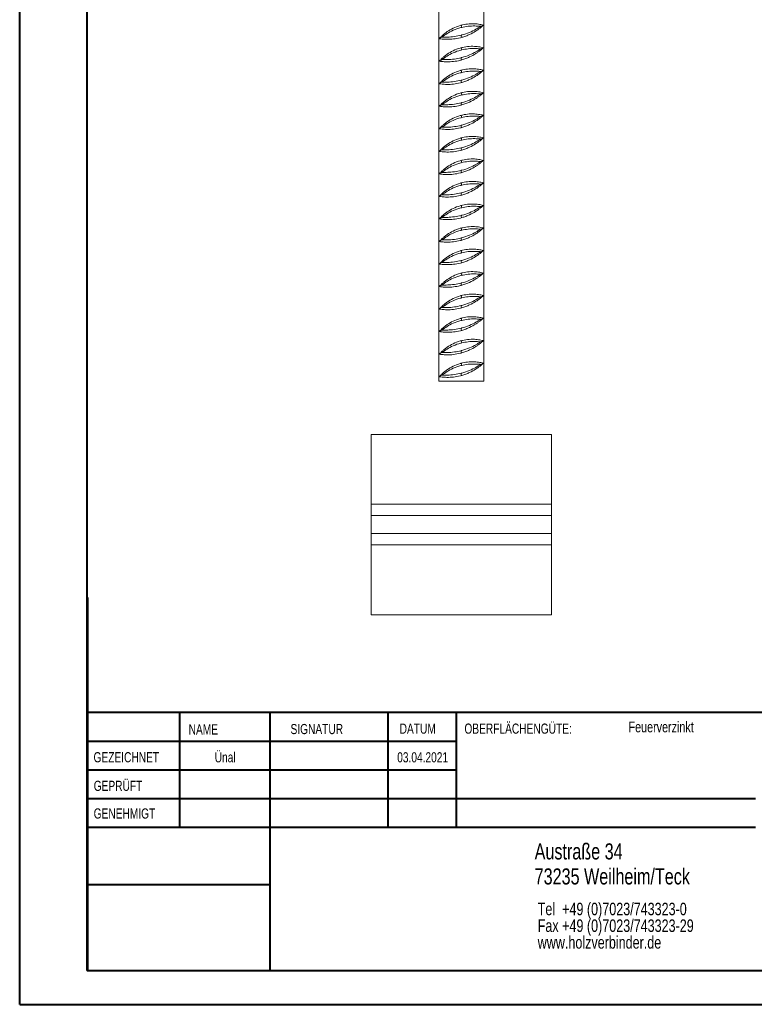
# Model space of a CAD drawing. Header units: millimetres. Extents: x 0 to 210, y 0 to 297.
# Tile 1 of 17: x 0 to 109, y 0 to 146. Entities that reach past the tile are written whole.
import ezdxf

# ---------------------------------------------------------------- set-up
doc = ezdxf.new("R2010")
doc.units = ezdxf.units.MM
doc.styles.add('SLDTEXTSTYLE0', font='TXT', dxfattribs={"width": 0.75})

# ---------------------------------------------------------------- blocks, each defined once
blk = doc.blocks.new('SW_NOTE_0')
at = {"color": 0, "linetype": 'Continuous', "lineweight": 0, "char_height": 1.8521, "attachment_point": 1, "style": 'SLDTEXTSTYLE0'}
for s, insert in [('Tel  +49 (0)7023/743323-0', (0, 2.39)), ('Fax +49 (0)7023/743323-29', (0, -0.08)), ('www.holzverbinder.de', (0, -2.55))]:
    blk.add_mtext(s, dxfattribs=dict(at, insert=insert))

msp = doc.modelspace()

# ---------------------------------------------------------------- linework, layer by layer
at = {"color": 7, "linetype": 'Continuous', "lineweight": 40}
for p, q in [((0.08, 0.21), (0.08, 297.21)), ((10.08, 5.21), (10.08, 292.21)), ((10.11, 60.37), (10.11, 5.12)), ((205.08, 43.37), (10.11, 43.37)), ((23.71, 43.37), (23.71, 26.37)), ((37.1, 43.37), (37.1, 5.12)), ((54.51, 43.37), (54.51, 26.37)), ((64.71, 26.37), (64.71, 43.37)), ((64.71, 39.1), (10.11, 39.1)), ((64.71, 34.87), (10.11, 34.87)), ((108.91, 30.62), (10.11, 30.62)), ((108.91, 26.37), (10.11, 26.37)), ((37.1, 17.87), (10.11, 17.87)), ((10.11, 13.71), (10.08, 13.71)), ((10.11, 9.46), (10.08, 9.46)), ((10.08, 5.21), (205.08, 5.21)), ((0.08, 0.21), (210.08, 0.21))]:
    msp.add_line(p, q, dxfattribs=at)
at = {"color": 7, "linetype": 'Continuous', "lineweight": 15}
for p, q in [((62.08, 224.04), (62.08, 92.37)), ((68.75, 92.37), (68.75, 224.04)), ((62.15, 143.04), (62.28, 143.19)), ((62.15, 139.71), (62.28, 139.86)), ((62.15, 136.37), (62.28, 136.52)), ((62.15, 133.04), (62.28, 133.19)), ((62.15, 129.71), (62.28, 129.86)), ((62.15, 126.37), (62.28, 126.52)), ((62.15, 123.04), (62.28, 123.19)), ((62.15, 119.71), (62.28, 119.86)), ((62.15, 116.37), (62.28, 116.52)), ((62.15, 113.04), (62.28, 113.19)), ((62.15, 109.71), (62.28, 109.86)), ((62.15, 106.37), (62.28, 106.52)), ((62.15, 103.04), (62.28, 103.19)), ((62.15, 99.71), (62.28, 99.86)), ((62.15, 96.37), (62.28, 96.52)), ((62.08, 92.37), (65.41, 92.37)), ((62.15, 93.04), (62.28, 93.19)), ((65.41, 92.37), (68.75, 92.37)), ((78.75, 84.5), (52.08, 84.5)), ((52.08, 84.5), (52.08, 74.17)), ((78.75, 74.17), (78.75, 84.5)), ((78.75, 74.17), (52.08, 74.17)), ((52.08, 74.17), (52.08, 72.5)), ((78.75, 72.5), (78.75, 74.17)), ((78.75, 72.5), (52.08, 72.5)), ((52.08, 69.84), (52.08, 72.5)), ((78.75, 69.84), (78.75, 72.5)), ((78.75, 69.84), (52.08, 69.84)), ((52.08, 69.84), (52.08, 68.17)), ((78.75, 68.17), (78.75, 69.84)), ((52.08, 68.17), (52.08, 57.84)), ((52.08, 68.17), (78.75, 68.17)), ((78.75, 57.84), (78.75, 68.17)), ((52.08, 57.84), (78.75, 57.84))]:
    msp.add_line(p, q, dxfattribs=at)
at = {"color": 7, "linetype": 'Continuous', "lineweight": 0}
for p, q in [((64.71, 39.12), (10.11, 39.12)), ((23.71, 5.21), (23.71, 5.12)), ((54.51, 5.21), (54.51, 5.12))]:
    msp.add_line(p, q, dxfattribs=at)
at = {"color": 7, "linetype": 'Continuous', "lineweight": 15}
for centre, radius, start, end in [((59.38, 143.19), 6.27, 14.0477, 17.1072), ((71.15, 145.08), 5.99, 194.7822, 197.9847), ((59.38, 139.85), 6.27, 14.0477, 17.1072), ((71.15, 141.75), 5.99, 194.7822, 197.9847), ((59.38, 136.52), 6.27, 14.0477, 17.1072), ((71.15, 138.42), 5.99, 194.7822, 197.9847), ((59.38, 133.19), 6.27, 14.0477, 17.1072), ((71.15, 135.08), 5.99, 194.7822, 197.9847), ((59.38, 129.85), 6.27, 14.0477, 17.1072), ((71.15, 131.75), 5.99, 194.7822, 197.9847), ((59.38, 126.52), 6.27, 14.0477, 17.1072), ((71.15, 128.42), 5.99, 194.7822, 197.9847), ((59.38, 123.19), 6.27, 14.0477, 17.1072), ((71.15, 125.08), 5.99, 194.7822, 197.9847), ((59.38, 119.85), 6.27, 14.0477, 17.1072), ((71.15, 121.75), 5.99, 194.7822, 197.9847), ((59.38, 116.52), 6.27, 14.0477, 17.1072), ((71.15, 118.42), 5.99, 194.7822, 197.9847), ((59.38, 113.19), 6.27, 14.0477, 17.1072), ((71.15, 115.08), 5.99, 194.7822, 197.9847), ((59.38, 109.85), 6.27, 14.0477, 17.1072), ((71.15, 111.75), 5.99, 194.7822, 197.9847), ((59.38, 106.52), 6.27, 14.0477, 17.1072), ((71.15, 108.42), 5.99, 194.7822, 197.9847), ((59.38, 103.19), 6.27, 14.0477, 17.1072), ((71.15, 105.08), 5.99, 194.7822, 197.9847), ((59.38, 99.85), 6.27, 14.0477, 17.1072), ((71.15, 101.75), 5.99, 194.7822, 197.9847), ((59.38, 96.52), 6.27, 14.0477, 17.1072), ((71.15, 98.42), 5.99, 194.7822, 197.9847), ((59.38, 93.19), 6.27, 14.0477, 17.1072), ((71.15, 95.08), 5.99, 194.7822, 197.9847)]:
    msp.add_arc(centre, radius, start, end, dxfattribs=at)
for points, knots in [([(62.28, 143.19), (62.37, 143.28), (62.53, 143.45), (62.9, 143.77), (63.41, 144.16), (64.17, 144.61), (64.91, 144.91), (65.33, 145.02), (65.37, 145.03)], [0, 0, 0, 0, 0.17711, 0.319037, 0.461064, 0.713407, 0.969365, 1, 1, 1, 1]), ([(65.46, 144.71), (65.41, 144.7), (64.98, 144.59), (64.19, 144.31), (63.22, 143.79), (62.78, 143.45), (62.55, 143.27)], [0, 0, 0, 0, 0.037974, 0.354526, 0.667152, 1, 1, 1, 1]), ([(65.36, 143.56), (65.4, 143.57), (65.83, 143.67), (66.62, 143.95), (67.59, 144.42), (68.03, 144.72), (68.24, 144.87)], [0, 0, 0, 0, 0.029497, 0.360203, 0.687781, 1, 1, 1, 1]), ([(68.67, 145.04), (68.56, 145.07), (68.33, 145.13), (67.59, 145.25), (66.63, 145.26), (65.84, 145.15), (65.43, 145.05), (65.37, 145.03)], [0, 0, 0, 0, 0.233752, 0.479592, 0.725339, 0.955966, 1, 1, 1, 1]), ([(68.24, 144.87), (68.22, 144.87), (67.99, 144.89), (67.43, 144.93), (66.46, 144.91), (65.78, 144.77), (65.46, 144.71)], [0, 0, 0, 0, 0.04693, 0.37547, 0.708423, 1, 1, 1, 1]), ([(68.41, 144.8), (68.35, 144.76), (68.22, 144.64), (67.93, 144.42), (67.41, 144.07), (66.78, 143.72), (66.06, 143.42), (65.66, 143.3), (65.46, 143.24)], [0, 0, 0, 0, 0.094407, 0.249033, 0.40379, 0.686999, 0.843562, 1, 1, 1, 1]), ([(68.24, 144.87), (68.24, 144.87), (68.34, 144.89), (68.49, 144.94), (68.61, 145), (68.65, 145.03), (68.67, 145.04)], [0, 0, 0, 0, 0.002319, 0.362342, 0.736249, 1, 1, 1, 1]), ([(68.67, 145.04), (68.62, 145), (68.55, 144.93), (68.44, 144.83), (68.41, 144.8)], [0, 0, 0, 0, 0.653817, 1, 1, 1, 1]), ([(62.15, 143.04), (62.17, 143.06), (62.2, 143.09), (62.32, 143.17), (62.46, 143.24), (62.55, 143.27), (62.55, 143.27)], [0, 0, 0, 0, 0.2604059, 0.6234331, 0.9976411, 1, 1, 1, 1]), ([(62.15, 143.04), (62.26, 143.02), (62.48, 142.99), (63.24, 142.93), (64.2, 142.97), (64.99, 143.11), (65.39, 143.22), (65.46, 143.24)], [0, 0, 0, 0, 0.238081, 0.481889, 0.723853, 0.955451, 1, 1, 1, 1]), ([(62.55, 143.27), (62.58, 143.27), (62.8, 143.27), (63.36, 143.26), (64.33, 143.33), (65.03, 143.48), (65.36, 143.56)], [0, 0, 0, 0, 0.047486, 0.371617, 0.698268, 1, 1, 1, 1]), ([(62.28, 139.86), (62.37, 139.95), (62.53, 140.11), (62.9, 140.44), (63.41, 140.83), (64.17, 141.28), (64.91, 141.57), (65.33, 141.68), (65.37, 141.7)], [0, 0, 0, 0, 0.1771102, 0.3190374, 0.4610635, 0.7134066, 0.9693649, 1, 1, 1, 1]), ([(65.46, 141.37), (65.41, 141.36), (64.98, 141.26), (64.19, 140.98), (63.22, 140.46), (62.78, 140.12), (62.55, 139.94)], [0, 0, 0, 0, 0.037974, 0.354526, 0.667152, 1, 1, 1, 1]), ([(65.36, 140.22), (65.4, 140.23), (65.83, 140.34), (66.62, 140.62), (67.59, 141.09), (68.03, 141.39), (68.24, 141.53)], [0, 0, 0, 0, 0.029497, 0.360203, 0.687781, 1, 1, 1, 1]), ([(68.67, 141.71), (68.56, 141.74), (68.33, 141.79), (67.59, 141.91), (66.63, 141.93), (65.84, 141.82), (65.43, 141.71), (65.37, 141.7)], [0, 0, 0, 0, 0.233752, 0.479592, 0.725339, 0.955966, 1, 1, 1, 1]), ([(68.24, 141.53), (68.22, 141.53), (67.99, 141.56), (67.43, 141.6), (66.46, 141.57), (65.78, 141.44), (65.46, 141.37)], [0, 0, 0, 0, 0.04693, 0.37547, 0.708423, 1, 1, 1, 1]), ([(68.41, 141.46), (68.35, 141.42), (68.22, 141.31), (67.93, 141.09), (67.41, 140.74), (66.78, 140.39), (66.06, 140.09), (65.66, 139.96), (65.46, 139.9)], [0, 0, 0, 0, 0.094407, 0.249033, 0.40379, 0.686999, 0.843562, 1, 1, 1, 1]), ([(68.24, 141.53), (68.24, 141.53), (68.34, 141.56), (68.49, 141.61), (68.61, 141.67), (68.65, 141.7), (68.67, 141.71)], [0, 0, 0, 0, 0.002319, 0.362342, 0.736249, 1, 1, 1, 1]), ([(68.67, 141.71), (68.62, 141.66), (68.55, 141.59), (68.44, 141.5), (68.41, 141.46)], [0, 0, 0, 0, 0.653817, 1, 1, 1, 1]), ([(62.15, 139.71), (62.17, 139.72), (62.2, 139.76), (62.32, 139.84), (62.46, 139.9), (62.55, 139.94), (62.55, 139.94)], [0, 0, 0, 0, 0.260406, 0.623433, 0.997641, 1, 1, 1, 1]), ([(62.15, 139.71), (62.26, 139.69), (62.48, 139.66), (63.24, 139.6), (64.2, 139.64), (64.99, 139.77), (65.39, 139.88), (65.46, 139.9)], [0, 0, 0, 0, 0.238081, 0.481889, 0.723853, 0.955451, 1, 1, 1, 1]), ([(62.55, 139.94), (62.58, 139.94), (62.8, 139.94), (63.36, 139.93), (64.33, 140), (65.03, 140.15), (65.36, 140.22)], [0, 0, 0, 0, 0.047486, 0.371617, 0.698268, 1, 1, 1, 1]), ([(62.28, 136.52), (62.37, 136.61), (62.53, 136.78), (62.9, 137.11), (63.41, 137.49), (64.17, 137.94), (64.91, 138.24), (65.33, 138.35), (65.37, 138.36)], [0, 0, 0, 0, 0.17711, 0.319037, 0.461064, 0.713407, 0.969365, 1, 1, 1, 1]), ([(68.67, 138.38), (68.56, 138.41), (68.33, 138.46), (67.59, 138.58), (66.63, 138.6), (65.84, 138.48), (65.43, 138.38), (65.37, 138.36)], [0, 0, 0, 0, 0.233752, 0.479592, 0.725339, 0.955966, 1, 1, 1, 1]), ([(68.24, 138.2), (68.24, 138.2), (68.34, 138.23), (68.49, 138.28), (68.61, 138.33), (68.65, 138.37), (68.67, 138.38)], [0, 0, 0, 0, 0.002319, 0.362342, 0.736249, 1, 1, 1, 1]), ([(68.67, 138.38), (68.62, 138.33), (68.55, 138.26), (68.44, 138.16), (68.41, 138.13)], [0, 0, 0, 0, 0.653817, 1, 1, 1, 1]), ([(65.46, 138.04), (65.41, 138.03), (64.98, 137.92), (64.19, 137.64), (63.22, 137.13), (62.78, 136.78), (62.55, 136.61)], [0, 0, 0, 0, 0.037974, 0.354526, 0.667152, 1, 1, 1, 1]), ([(65.36, 136.89), (65.4, 136.9), (65.83, 137.01), (66.62, 137.28), (67.59, 137.76), (68.03, 138.05), (68.24, 138.2)], [0, 0, 0, 0, 0.029497, 0.360203, 0.687781, 1, 1, 1, 1]), ([(68.24, 138.2), (68.22, 138.2), (67.99, 138.22), (67.43, 138.27), (66.46, 138.24), (65.78, 138.1), (65.46, 138.04)], [0, 0, 0, 0, 0.04693, 0.37547, 0.708423, 1, 1, 1, 1]), ([(68.41, 138.13), (68.35, 138.09), (68.22, 137.98), (67.93, 137.75), (67.41, 137.4), (66.78, 137.06), (66.06, 136.75), (65.66, 136.63), (65.46, 136.57)], [0, 0, 0, 0, 0.094407, 0.249033, 0.40379, 0.686999, 0.843562, 1, 1, 1, 1]), ([(62.15, 136.37), (62.17, 136.39), (62.2, 136.43), (62.32, 136.5), (62.46, 136.57), (62.55, 136.6), (62.55, 136.61)], [0, 0, 0, 0, 0.260406, 0.623433, 0.997641, 1, 1, 1, 1]), ([(62.15, 136.37), (62.26, 136.36), (62.48, 136.32), (63.24, 136.26), (64.2, 136.3), (64.99, 136.44), (65.39, 136.55), (65.46, 136.57)], [0, 0, 0, 0, 0.2380808, 0.4818891, 0.7238534, 0.955451, 1, 1, 1, 1]), ([(62.55, 136.61), (62.58, 136.6), (62.8, 136.6), (63.36, 136.6), (64.33, 136.67), (65.03, 136.82), (65.36, 136.89)], [0, 0, 0, 0, 0.047486, 0.371617, 0.698268, 1, 1, 1, 1]), ([(62.28, 133.19), (62.37, 133.28), (62.53, 133.45), (62.9, 133.77), (63.41, 134.16), (64.17, 134.61), (64.91, 134.91), (65.33, 135.02), (65.37, 135.03)], [0, 0, 0, 0, 0.17711, 0.319037, 0.461064, 0.713407, 0.969365, 1, 1, 1, 1]), ([(65.46, 134.71), (65.41, 134.7), (64.98, 134.59), (64.19, 134.31), (63.22, 133.79), (62.78, 133.45), (62.55, 133.27)], [0, 0, 0, 0, 0.0379738, 0.3545265, 0.6671521, 1, 1, 1, 1]), ([(65.36, 133.56), (65.4, 133.57), (65.83, 133.67), (66.62, 133.95), (67.59, 134.42), (68.03, 134.72), (68.24, 134.87)], [0, 0, 0, 0, 0.029497, 0.360203, 0.687781, 1, 1, 1, 1]), ([(68.67, 135.04), (68.56, 135.07), (68.33, 135.13), (67.59, 135.25), (66.63, 135.26), (65.84, 135.15), (65.43, 135.05), (65.37, 135.03)], [0, 0, 0, 0, 0.233752, 0.479592, 0.725339, 0.955966, 1, 1, 1, 1]), ([(68.24, 134.87), (68.22, 134.87), (67.99, 134.89), (67.43, 134.93), (66.46, 134.91), (65.78, 134.77), (65.46, 134.71)], [0, 0, 0, 0, 0.04693, 0.37547, 0.708423, 1, 1, 1, 1]), ([(68.41, 134.8), (68.35, 134.76), (68.22, 134.64), (67.93, 134.42), (67.41, 134.07), (66.78, 133.72), (66.06, 133.42), (65.66, 133.3), (65.46, 133.24)], [0, 0, 0, 0, 0.094407, 0.249033, 0.40379, 0.686999, 0.843562, 1, 1, 1, 1]), ([(68.24, 134.87), (68.24, 134.87), (68.34, 134.89), (68.49, 134.94), (68.61, 135), (68.65, 135.03), (68.67, 135.04)], [0, 0, 0, 0, 0.002319, 0.362342, 0.736249, 1, 1, 1, 1]), ([(68.67, 135.04), (68.62, 135), (68.55, 134.93), (68.44, 134.83), (68.41, 134.8)], [0, 0, 0, 0, 0.653817, 1, 1, 1, 1]), ([(62.15, 133.04), (62.17, 133.06), (62.2, 133.09), (62.32, 133.17), (62.46, 133.24), (62.55, 133.27), (62.55, 133.27)], [0, 0, 0, 0, 0.260406, 0.623433, 0.997641, 1, 1, 1, 1]), ([(62.15, 133.04), (62.26, 133.02), (62.48, 132.99), (63.24, 132.93), (64.2, 132.97), (64.99, 133.11), (65.39, 133.22), (65.46, 133.24)], [0, 0, 0, 0, 0.238081, 0.481889, 0.723853, 0.955451, 1, 1, 1, 1]), ([(62.55, 133.27), (62.58, 133.27), (62.8, 133.27), (63.36, 133.26), (64.33, 133.33), (65.03, 133.48), (65.36, 133.56)], [0, 0, 0, 0, 0.047486, 0.371617, 0.698268, 1, 1, 1, 1]), ([(62.28, 129.86), (62.37, 129.95), (62.53, 130.11), (62.9, 130.44), (63.41, 130.83), (64.17, 131.28), (64.91, 131.57), (65.33, 131.68), (65.37, 131.7)], [0, 0, 0, 0, 0.17711, 0.319037, 0.461064, 0.713407, 0.969365, 1, 1, 1, 1]), ([(65.46, 131.37), (65.41, 131.36), (64.98, 131.26), (64.19, 130.98), (63.22, 130.46), (62.78, 130.12), (62.55, 129.94)], [0, 0, 0, 0, 0.0379738, 0.3545265, 0.6671521, 1, 1, 1, 1]), ([(65.36, 130.22), (65.4, 130.23), (65.83, 130.34), (66.62, 130.62), (67.59, 131.09), (68.03, 131.39), (68.24, 131.53)], [0, 0, 0, 0, 0.029497, 0.360203, 0.687781, 1, 1, 1, 1]), ([(68.67, 131.71), (68.56, 131.74), (68.33, 131.79), (67.59, 131.91), (66.63, 131.93), (65.84, 131.82), (65.43, 131.71), (65.37, 131.7)], [0, 0, 0, 0, 0.233752, 0.479592, 0.725339, 0.955966, 1, 1, 1, 1]), ([(68.24, 131.53), (68.22, 131.53), (67.99, 131.56), (67.43, 131.6), (66.46, 131.57), (65.78, 131.44), (65.46, 131.37)], [0, 0, 0, 0, 0.04693, 0.37547, 0.708423, 1, 1, 1, 1]), ([(68.41, 131.46), (68.35, 131.42), (68.22, 131.31), (67.93, 131.09), (67.41, 130.74), (66.78, 130.39), (66.06, 130.09), (65.66, 129.96), (65.46, 129.9)], [0, 0, 0, 0, 0.0944072, 0.249033, 0.40379, 0.6869991, 0.8435623, 1, 1, 1, 1]), ([(68.24, 131.53), (68.24, 131.53), (68.34, 131.56), (68.49, 131.61), (68.61, 131.67), (68.65, 131.7), (68.67, 131.71)], [0, 0, 0, 0, 0.002319, 0.362342, 0.736249, 1, 1, 1, 1]), ([(68.67, 131.71), (68.62, 131.66), (68.55, 131.59), (68.44, 131.5), (68.41, 131.46)], [0, 0, 0, 0, 0.653817, 1, 1, 1, 1]), ([(62.15, 129.71), (62.17, 129.72), (62.2, 129.76), (62.32, 129.84), (62.46, 129.9), (62.55, 129.94), (62.55, 129.94)], [0, 0, 0, 0, 0.260406, 0.623433, 0.997641, 1, 1, 1, 1]), ([(62.15, 129.71), (62.26, 129.69), (62.48, 129.66), (63.24, 129.6), (64.2, 129.64), (64.99, 129.77), (65.39, 129.88), (65.46, 129.9)], [0, 0, 0, 0, 0.2380808, 0.4818891, 0.7238534, 0.955451, 1, 1, 1, 1]), ([(62.55, 129.94), (62.58, 129.94), (62.8, 129.94), (63.36, 129.93), (64.33, 130), (65.03, 130.15), (65.36, 130.22)], [0, 0, 0, 0, 0.047486, 0.371617, 0.698268, 1, 1, 1, 1]), ([(62.28, 126.52), (62.37, 126.61), (62.53, 126.78), (62.9, 127.11), (63.41, 127.49), (64.17, 127.94), (64.91, 128.24), (65.33, 128.35), (65.37, 128.36)], [0, 0, 0, 0, 0.17711, 0.319037, 0.461064, 0.713407, 0.969365, 1, 1, 1, 1]), ([(65.36, 126.89), (65.4, 126.9), (65.83, 127.01), (66.62, 127.28), (67.59, 127.76), (68.03, 128.05), (68.24, 128.2)], [0, 0, 0, 0, 0.029497, 0.360203, 0.687781, 1, 1, 1, 1]), ([(68.67, 128.38), (68.56, 128.41), (68.33, 128.46), (67.59, 128.58), (66.63, 128.6), (65.84, 128.48), (65.43, 128.38), (65.37, 128.36)], [0, 0, 0, 0, 0.233752, 0.479592, 0.725339, 0.955966, 1, 1, 1, 1]), ([(68.24, 128.2), (68.22, 128.2), (67.99, 128.22), (67.43, 128.27), (66.46, 128.24), (65.78, 128.1), (65.46, 128.04)], [0, 0, 0, 0, 0.04693, 0.37547, 0.708423, 1, 1, 1, 1]), ([(68.24, 128.2), (68.24, 128.2), (68.34, 128.23), (68.49, 128.28), (68.61, 128.33), (68.65, 128.37), (68.67, 128.38)], [0, 0, 0, 0, 0.002319, 0.362342, 0.736249, 1, 1, 1, 1]), ([(68.67, 128.38), (68.62, 128.33), (68.55, 128.26), (68.44, 128.16), (68.41, 128.13)], [0, 0, 0, 0, 0.653817, 1, 1, 1, 1]), ([(65.46, 128.04), (65.41, 128.03), (64.98, 127.92), (64.19, 127.64), (63.22, 127.13), (62.78, 126.78), (62.55, 126.61)], [0, 0, 0, 0, 0.037974, 0.354526, 0.667152, 1, 1, 1, 1]), ([(62.55, 126.61), (62.58, 126.6), (62.8, 126.6), (63.36, 126.6), (64.33, 126.67), (65.03, 126.82), (65.36, 126.89)], [0, 0, 0, 0, 0.047486, 0.371617, 0.698268, 1, 1, 1, 1]), ([(68.41, 128.13), (68.35, 128.09), (68.22, 127.98), (67.93, 127.75), (67.41, 127.4), (66.78, 127.06), (66.06, 126.75), (65.66, 126.63), (65.46, 126.57)], [0, 0, 0, 0, 0.0944072, 0.249033, 0.40379, 0.6869991, 0.8435623, 1, 1, 1, 1]), ([(62.15, 126.37), (62.17, 126.39), (62.2, 126.43), (62.32, 126.5), (62.46, 126.57), (62.55, 126.6), (62.55, 126.61)], [0, 0, 0, 0, 0.260406, 0.623433, 0.997641, 1, 1, 1, 1]), ([(62.15, 126.37), (62.26, 126.36), (62.48, 126.32), (63.24, 126.26), (64.2, 126.3), (64.99, 126.44), (65.39, 126.55), (65.46, 126.57)], [0, 0, 0, 0, 0.238081, 0.481889, 0.723853, 0.955451, 1, 1, 1, 1]), ([(68.67, 125.04), (68.56, 125.07), (68.33, 125.13), (67.59, 125.25), (66.63, 125.26), (65.84, 125.15), (65.43, 125.05), (65.37, 125.03)], [0, 0, 0, 0, 0.233752, 0.479592, 0.725339, 0.955966, 1, 1, 1, 1]), ([(62.28, 123.19), (62.37, 123.28), (62.53, 123.45), (62.9, 123.77), (63.41, 124.16), (64.17, 124.61), (64.91, 124.91), (65.33, 125.02), (65.37, 125.03)], [0, 0, 0, 0, 0.17711, 0.319037, 0.461064, 0.713407, 0.969365, 1, 1, 1, 1]), ([(65.46, 124.71), (65.41, 124.7), (64.98, 124.59), (64.19, 124.31), (63.22, 123.79), (62.78, 123.45), (62.55, 123.27)], [0, 0, 0, 0, 0.037974, 0.354526, 0.667152, 1, 1, 1, 1]), ([(65.36, 123.56), (65.4, 123.57), (65.83, 123.67), (66.62, 123.95), (67.59, 124.42), (68.03, 124.72), (68.24, 124.87)], [0, 0, 0, 0, 0.029497, 0.360203, 0.687781, 1, 1, 1, 1]), ([(68.24, 124.87), (68.22, 124.87), (67.99, 124.89), (67.43, 124.93), (66.46, 124.91), (65.78, 124.77), (65.46, 124.71)], [0, 0, 0, 0, 0.0469303, 0.3754699, 0.7084227, 1, 1, 1, 1]), ([(68.41, 124.8), (68.35, 124.76), (68.22, 124.64), (67.93, 124.42), (67.41, 124.07), (66.78, 123.72), (66.06, 123.42), (65.66, 123.3), (65.46, 123.24)], [0, 0, 0, 0, 0.094407, 0.249033, 0.40379, 0.686999, 0.843562, 1, 1, 1, 1]), ([(68.24, 124.87), (68.24, 124.87), (68.34, 124.89), (68.49, 124.94), (68.61, 125), (68.65, 125.03), (68.67, 125.04)], [0, 0, 0, 0, 0.002319, 0.362342, 0.736249, 1, 1, 1, 1]), ([(68.67, 125.04), (68.62, 125), (68.55, 124.93), (68.44, 124.83), (68.41, 124.8)], [0, 0, 0, 0, 0.653817, 1, 1, 1, 1]), ([(62.15, 123.04), (62.17, 123.06), (62.2, 123.09), (62.32, 123.17), (62.46, 123.24), (62.55, 123.27), (62.55, 123.27)], [0, 0, 0, 0, 0.260406, 0.623433, 0.997641, 1, 1, 1, 1]), ([(62.15, 123.04), (62.26, 123.02), (62.48, 122.99), (63.24, 122.93), (64.2, 122.97), (64.99, 123.11), (65.39, 123.22), (65.46, 123.24)], [0, 0, 0, 0, 0.238081, 0.481889, 0.723853, 0.955451, 1, 1, 1, 1]), ([(62.55, 123.27), (62.58, 123.27), (62.8, 123.27), (63.36, 123.26), (64.33, 123.33), (65.03, 123.48), (65.36, 123.56)], [0, 0, 0, 0, 0.0474865, 0.3716175, 0.6982678, 1, 1, 1, 1]), ([(62.28, 119.86), (62.37, 119.95), (62.53, 120.11), (62.9, 120.44), (63.41, 120.83), (64.17, 121.28), (64.91, 121.57), (65.33, 121.68), (65.37, 121.7)], [0, 0, 0, 0, 0.17711, 0.319037, 0.461064, 0.713407, 0.969365, 1, 1, 1, 1]), ([(65.46, 121.37), (65.41, 121.36), (64.98, 121.26), (64.19, 120.98), (63.22, 120.46), (62.78, 120.12), (62.55, 119.94)], [0, 0, 0, 0, 0.037974, 0.354526, 0.667152, 1, 1, 1, 1]), ([(65.36, 120.22), (65.4, 120.23), (65.83, 120.34), (66.62, 120.62), (67.59, 121.09), (68.03, 121.39), (68.24, 121.53)], [0, 0, 0, 0, 0.029497, 0.360203, 0.687781, 1, 1, 1, 1]), ([(68.67, 121.71), (68.56, 121.74), (68.33, 121.79), (67.59, 121.91), (66.63, 121.93), (65.84, 121.82), (65.43, 121.71), (65.37, 121.7)], [0, 0, 0, 0, 0.233752, 0.4795925, 0.7253391, 0.9559657, 1, 1, 1, 1]), ([(68.24, 121.53), (68.22, 121.53), (67.99, 121.56), (67.43, 121.6), (66.46, 121.57), (65.78, 121.44), (65.46, 121.37)], [0, 0, 0, 0, 0.04693, 0.37547, 0.708423, 1, 1, 1, 1]), ([(68.41, 121.46), (68.35, 121.42), (68.22, 121.31), (67.93, 121.09), (67.41, 120.74), (66.78, 120.39), (66.06, 120.09), (65.66, 119.96), (65.46, 119.9)], [0, 0, 0, 0, 0.094407, 0.249033, 0.40379, 0.686999, 0.843562, 1, 1, 1, 1]), ([(68.24, 121.53), (68.24, 121.53), (68.34, 121.56), (68.49, 121.61), (68.61, 121.67), (68.65, 121.7), (68.67, 121.71)], [0, 0, 0, 0, 0.002319, 0.362342, 0.736249, 1, 1, 1, 1]), ([(68.67, 121.71), (68.62, 121.66), (68.55, 121.59), (68.44, 121.5), (68.41, 121.46)], [0, 0, 0, 0, 0.653817, 1, 1, 1, 1]), ([(62.15, 119.71), (62.17, 119.72), (62.2, 119.76), (62.32, 119.84), (62.46, 119.9), (62.55, 119.94), (62.55, 119.94)], [0, 0, 0, 0, 0.260406, 0.623433, 0.997641, 1, 1, 1, 1]), ([(62.15, 119.71), (62.26, 119.69), (62.48, 119.66), (63.24, 119.6), (64.2, 119.64), (64.99, 119.77), (65.39, 119.88), (65.46, 119.9)], [0, 0, 0, 0, 0.238081, 0.481889, 0.723853, 0.955451, 1, 1, 1, 1]), ([(62.55, 119.94), (62.58, 119.94), (62.8, 119.94), (63.36, 119.93), (64.33, 120), (65.03, 120.15), (65.36, 120.22)], [0, 0, 0, 0, 0.0474865, 0.3716175, 0.6982678, 1, 1, 1, 1]), ([(62.28, 116.52), (62.37, 116.61), (62.53, 116.78), (62.9, 117.11), (63.41, 117.49), (64.17, 117.94), (64.91, 118.24), (65.33, 118.35), (65.37, 118.36)], [0, 0, 0, 0, 0.1771102, 0.3190374, 0.4610635, 0.7134066, 0.9693649, 1, 1, 1, 1]), ([(65.46, 118.04), (65.41, 118.03), (64.98, 117.92), (64.19, 117.64), (63.22, 117.13), (62.78, 116.78), (62.55, 116.61)], [0, 0, 0, 0, 0.0379738, 0.3545265, 0.6671521, 1, 1, 1, 1]), ([(65.36, 116.89), (65.4, 116.9), (65.83, 117.01), (66.62, 117.28), (67.59, 117.76), (68.03, 118.05), (68.24, 118.2)], [0, 0, 0, 0, 0.029497, 0.360203, 0.687781, 1, 1, 1, 1]), ([(68.67, 118.38), (68.56, 118.41), (68.33, 118.46), (67.59, 118.58), (66.63, 118.6), (65.84, 118.48), (65.43, 118.38), (65.37, 118.36)], [0, 0, 0, 0, 0.233752, 0.479592, 0.725339, 0.955966, 1, 1, 1, 1]), ([(68.24, 118.2), (68.22, 118.2), (67.99, 118.22), (67.43, 118.27), (66.46, 118.24), (65.78, 118.1), (65.46, 118.04)], [0, 0, 0, 0, 0.04693, 0.37547, 0.708423, 1, 1, 1, 1]), ([(68.41, 118.13), (68.35, 118.09), (68.22, 117.98), (67.93, 117.75), (67.41, 117.4), (66.78, 117.06), (66.06, 116.75), (65.66, 116.63), (65.46, 116.57)], [0, 0, 0, 0, 0.094407, 0.249033, 0.40379, 0.686999, 0.843562, 1, 1, 1, 1]), ([(68.24, 118.2), (68.24, 118.2), (68.34, 118.23), (68.49, 118.28), (68.61, 118.33), (68.65, 118.37), (68.67, 118.38)], [0, 0, 0, 0, 0.002319, 0.362342, 0.736249, 1, 1, 1, 1]), ([(68.67, 118.38), (68.62, 118.33), (68.55, 118.26), (68.44, 118.16), (68.41, 118.13)], [0, 0, 0, 0, 0.653817, 1, 1, 1, 1]), ([(62.15, 116.37), (62.17, 116.39), (62.2, 116.43), (62.32, 116.5), (62.46, 116.57), (62.55, 116.6), (62.55, 116.61)], [0, 0, 0, 0, 0.260406, 0.623433, 0.997641, 1, 1, 1, 1]), ([(62.15, 116.37), (62.26, 116.36), (62.48, 116.32), (63.24, 116.26), (64.2, 116.3), (64.99, 116.44), (65.39, 116.55), (65.46, 116.57)], [0, 0, 0, 0, 0.238081, 0.481889, 0.723853, 0.955451, 1, 1, 1, 1]), ([(62.55, 116.61), (62.58, 116.6), (62.8, 116.6), (63.36, 116.6), (64.33, 116.67), (65.03, 116.82), (65.36, 116.89)], [0, 0, 0, 0, 0.0474865, 0.3716175, 0.6982678, 1, 1, 1, 1]), ([(68.67, 115.04), (68.56, 115.07), (68.33, 115.13), (67.59, 115.25), (66.63, 115.26), (65.84, 115.15), (65.43, 115.05), (65.37, 115.03)], [0, 0, 0, 0, 0.233752, 0.479592, 0.725339, 0.955966, 1, 1, 1, 1]), ([(62.28, 113.19), (62.37, 113.28), (62.53, 113.45), (62.9, 113.77), (63.41, 114.16), (64.17, 114.61), (64.91, 114.91), (65.33, 115.02), (65.37, 115.03)], [0, 0, 0, 0, 0.1771102, 0.3190374, 0.4610635, 0.7134066, 0.9693649, 1, 1, 1, 1]), ([(65.46, 114.71), (65.41, 114.7), (64.98, 114.59), (64.19, 114.31), (63.22, 113.79), (62.78, 113.45), (62.55, 113.27)], [0, 0, 0, 0, 0.037974, 0.354526, 0.667152, 1, 1, 1, 1]), ([(65.36, 113.56), (65.4, 113.57), (65.83, 113.67), (66.62, 113.95), (67.59, 114.42), (68.03, 114.72), (68.24, 114.87)], [0, 0, 0, 0, 0.029497, 0.360203, 0.687781, 1, 1, 1, 1]), ([(68.24, 114.87), (68.22, 114.87), (67.99, 114.89), (67.43, 114.93), (66.46, 114.91), (65.78, 114.77), (65.46, 114.71)], [0, 0, 0, 0, 0.04693, 0.37547, 0.708423, 1, 1, 1, 1]), ([(68.41, 114.8), (68.35, 114.76), (68.22, 114.64), (67.93, 114.42), (67.41, 114.07), (66.78, 113.72), (66.06, 113.42), (65.66, 113.3), (65.46, 113.24)], [0, 0, 0, 0, 0.0944072, 0.249033, 0.40379, 0.6869991, 0.8435623, 1, 1, 1, 1]), ([(68.24, 114.87), (68.24, 114.87), (68.34, 114.89), (68.49, 114.94), (68.61, 115), (68.65, 115.03), (68.67, 115.04)], [0, 0, 0, 0, 0.002319, 0.362342, 0.736249, 1, 1, 1, 1]), ([(68.67, 115.04), (68.62, 115), (68.55, 114.93), (68.44, 114.83), (68.41, 114.8)], [0, 0, 0, 0, 0.653817, 1, 1, 1, 1]), ([(62.15, 113.04), (62.17, 113.06), (62.2, 113.09), (62.32, 113.17), (62.46, 113.24), (62.55, 113.27), (62.55, 113.27)], [0, 0, 0, 0, 0.260406, 0.623433, 0.997641, 1, 1, 1, 1]), ([(62.15, 113.04), (62.26, 113.02), (62.48, 112.99), (63.24, 112.93), (64.2, 112.97), (64.99, 113.11), (65.39, 113.22), (65.46, 113.24)], [0, 0, 0, 0, 0.2380808, 0.4818891, 0.7238534, 0.955451, 1, 1, 1, 1]), ([(62.55, 113.27), (62.58, 113.27), (62.8, 113.27), (63.36, 113.26), (64.33, 113.33), (65.03, 113.48), (65.36, 113.56)], [0, 0, 0, 0, 0.047486, 0.371617, 0.698268, 1, 1, 1, 1]), ([(62.28, 109.86), (62.37, 109.95), (62.53, 110.11), (62.9, 110.44), (63.41, 110.83), (64.17, 111.28), (64.91, 111.57), (65.33, 111.68), (65.37, 111.7)], [0, 0, 0, 0, 0.1771102, 0.3190374, 0.4610635, 0.7134066, 0.9693649, 1, 1, 1, 1]), ([(65.46, 111.37), (65.41, 111.36), (64.98, 111.26), (64.19, 110.98), (63.22, 110.46), (62.78, 110.12), (62.55, 109.94)], [0, 0, 0, 0, 0.037974, 0.354526, 0.667152, 1, 1, 1, 1]), ([(65.36, 110.22), (65.4, 110.23), (65.83, 110.34), (66.62, 110.62), (67.59, 111.09), (68.03, 111.39), (68.24, 111.53)], [0, 0, 0, 0, 0.029497, 0.360203, 0.687781, 1, 1, 1, 1]), ([(68.67, 111.71), (68.56, 111.74), (68.33, 111.79), (67.59, 111.91), (66.63, 111.93), (65.84, 111.82), (65.43, 111.71), (65.37, 111.7)], [0, 0, 0, 0, 0.233752, 0.479592, 0.725339, 0.955966, 1, 1, 1, 1]), ([(68.24, 111.53), (68.22, 111.53), (67.99, 111.56), (67.43, 111.6), (66.46, 111.57), (65.78, 111.44), (65.46, 111.37)], [0, 0, 0, 0, 0.04693, 0.37547, 0.708423, 1, 1, 1, 1]), ([(68.41, 111.46), (68.35, 111.42), (68.22, 111.31), (67.93, 111.09), (67.41, 110.74), (66.78, 110.39), (66.06, 110.09), (65.66, 109.96), (65.46, 109.9)], [0, 0, 0, 0, 0.094407, 0.249033, 0.40379, 0.686999, 0.843562, 1, 1, 1, 1]), ([(68.24, 111.53), (68.24, 111.53), (68.34, 111.56), (68.49, 111.61), (68.61, 111.67), (68.65, 111.7), (68.67, 111.71)], [0, 0, 0, 0, 0.002319, 0.362342, 0.736249, 1, 1, 1, 1]), ([(68.67, 111.71), (68.62, 111.66), (68.55, 111.59), (68.44, 111.5), (68.41, 111.46)], [0, 0, 0, 0, 0.653817, 1, 1, 1, 1]), ([(62.15, 109.71), (62.17, 109.72), (62.2, 109.76), (62.32, 109.84), (62.46, 109.9), (62.55, 109.94), (62.55, 109.94)], [0, 0, 0, 0, 0.260406, 0.623433, 0.997641, 1, 1, 1, 1]), ([(62.15, 109.71), (62.26, 109.69), (62.48, 109.66), (63.24, 109.6), (64.2, 109.64), (64.99, 109.77), (65.39, 109.88), (65.46, 109.9)], [0, 0, 0, 0, 0.238081, 0.481889, 0.723853, 0.955451, 1, 1, 1, 1]), ([(62.55, 109.94), (62.58, 109.94), (62.8, 109.94), (63.36, 109.93), (64.33, 110), (65.03, 110.15), (65.36, 110.22)], [0, 0, 0, 0, 0.047486, 0.371617, 0.698268, 1, 1, 1, 1]), ([(62.28, 106.52), (62.37, 106.61), (62.53, 106.78), (62.9, 107.11), (63.41, 107.49), (64.17, 107.94), (64.91, 108.24), (65.33, 108.35), (65.37, 108.36)], [0, 0, 0, 0, 0.1771102, 0.3190374, 0.4610635, 0.7134066, 0.9693649, 1, 1, 1, 1]), ([(65.46, 108.04), (65.41, 108.03), (64.98, 107.92), (64.19, 107.64), (63.22, 107.13), (62.78, 106.78), (62.55, 106.61)], [0, 0, 0, 0, 0.037974, 0.354526, 0.667152, 1, 1, 1, 1]), ([(65.36, 106.89), (65.4, 106.9), (65.83, 107.01), (66.62, 107.28), (67.59, 107.76), (68.03, 108.05), (68.24, 108.2)], [0, 0, 0, 0, 0.029497, 0.360203, 0.687781, 1, 1, 1, 1]), ([(68.67, 108.38), (68.56, 108.41), (68.33, 108.46), (67.59, 108.58), (66.63, 108.6), (65.84, 108.48), (65.43, 108.38), (65.37, 108.36)], [0, 0, 0, 0, 0.233752, 0.4795925, 0.7253391, 0.9559657, 1, 1, 1, 1]), ([(68.24, 108.2), (68.22, 108.2), (67.99, 108.22), (67.43, 108.27), (66.46, 108.24), (65.78, 108.1), (65.46, 108.04)], [0, 0, 0, 0, 0.04693, 0.37547, 0.708423, 1, 1, 1, 1]), ([(68.41, 108.13), (68.35, 108.09), (68.22, 107.98), (67.93, 107.75), (67.41, 107.4), (66.78, 107.06), (66.06, 106.75), (65.66, 106.63), (65.46, 106.57)], [0, 0, 0, 0, 0.094407, 0.249033, 0.40379, 0.686999, 0.843562, 1, 1, 1, 1]), ([(68.24, 108.2), (68.24, 108.2), (68.34, 108.23), (68.49, 108.28), (68.61, 108.33), (68.65, 108.37), (68.67, 108.38)], [0, 0, 0, 0, 0.002319, 0.362342, 0.736249, 1, 1, 1, 1]), ([(68.67, 108.38), (68.62, 108.33), (68.55, 108.26), (68.44, 108.16), (68.41, 108.13)], [0, 0, 0, 0, 0.653817, 1, 1, 1, 1]), ([(62.15, 106.37), (62.17, 106.39), (62.2, 106.43), (62.32, 106.5), (62.46, 106.57), (62.55, 106.6), (62.55, 106.61)], [0, 0, 0, 0, 0.260406, 0.623433, 0.997641, 1, 1, 1, 1]), ([(62.15, 106.37), (62.26, 106.36), (62.48, 106.32), (63.24, 106.26), (64.2, 106.3), (64.99, 106.44), (65.39, 106.55), (65.46, 106.57)], [0, 0, 0, 0, 0.2380808, 0.4818891, 0.7238534, 0.955451, 1, 1, 1, 1]), ([(62.55, 106.61), (62.58, 106.6), (62.8, 106.6), (63.36, 106.6), (64.33, 106.67), (65.03, 106.82), (65.36, 106.89)], [0, 0, 0, 0, 0.047486, 0.371617, 0.698268, 1, 1, 1, 1]), ([(62.28, 103.19), (62.37, 103.28), (62.53, 103.45), (62.9, 103.77), (63.41, 104.16), (64.17, 104.61), (64.91, 104.91), (65.33, 105.02), (65.37, 105.03)], [0, 0, 0, 0, 0.17711, 0.319037, 0.461064, 0.713407, 0.969365, 1, 1, 1, 1]), ([(65.36, 103.56), (65.4, 103.57), (65.83, 103.67), (66.62, 103.95), (67.59, 104.42), (68.03, 104.72), (68.24, 104.87)], [0, 0, 0, 0, 0.029497, 0.360203, 0.687781, 1, 1, 1, 1]), ([(68.67, 105.04), (68.56, 105.07), (68.33, 105.13), (67.59, 105.25), (66.63, 105.26), (65.84, 105.15), (65.43, 105.05), (65.37, 105.03)], [0, 0, 0, 0, 0.233752, 0.479592, 0.725339, 0.955966, 1, 1, 1, 1]), ([(68.24, 104.87), (68.22, 104.87), (67.99, 104.89), (67.43, 104.93), (66.46, 104.91), (65.78, 104.77), (65.46, 104.71)], [0, 0, 0, 0, 0.04693, 0.37547, 0.708423, 1, 1, 1, 1]), ([(68.24, 104.87), (68.24, 104.87), (68.34, 104.89), (68.49, 104.94), (68.61, 105), (68.65, 105.03), (68.67, 105.04)], [0, 0, 0, 0, 0.002319, 0.362342, 0.736249, 1, 1, 1, 1]), ([(68.67, 105.04), (68.62, 105), (68.55, 104.93), (68.44, 104.83), (68.41, 104.8)], [0, 0, 0, 0, 0.653817, 1, 1, 1, 1]), ([(65.46, 104.71), (65.41, 104.7), (64.98, 104.59), (64.19, 104.31), (63.22, 103.79), (62.78, 103.45), (62.55, 103.27)], [0, 0, 0, 0, 0.037974, 0.354526, 0.667152, 1, 1, 1, 1]), ([(62.55, 103.27), (62.58, 103.27), (62.8, 103.27), (63.36, 103.26), (64.33, 103.33), (65.03, 103.48), (65.36, 103.56)], [0, 0, 0, 0, 0.047486, 0.371617, 0.698268, 1, 1, 1, 1]), ([(68.41, 104.8), (68.35, 104.76), (68.22, 104.64), (67.93, 104.42), (67.41, 104.07), (66.78, 103.72), (66.06, 103.42), (65.66, 103.3), (65.46, 103.24)], [0, 0, 0, 0, 0.094407, 0.249033, 0.40379, 0.686999, 0.843562, 1, 1, 1, 1]), ([(62.15, 103.04), (62.17, 103.06), (62.2, 103.09), (62.32, 103.17), (62.46, 103.24), (62.55, 103.27), (62.55, 103.27)], [0, 0, 0, 0, 0.260406, 0.623433, 0.997641, 1, 1, 1, 1]), ([(62.15, 103.04), (62.26, 103.02), (62.48, 102.99), (63.24, 102.93), (64.2, 102.97), (64.99, 103.11), (65.39, 103.22), (65.46, 103.24)], [0, 0, 0, 0, 0.2380808, 0.4818891, 0.7238534, 0.955451, 1, 1, 1, 1]), ([(62.28, 99.86), (62.37, 99.95), (62.53, 100.11), (62.9, 100.44), (63.41, 100.83), (64.17, 101.28), (64.91, 101.57), (65.33, 101.68), (65.37, 101.7)], [0, 0, 0, 0, 0.17711, 0.319037, 0.461064, 0.713407, 0.969365, 1, 1, 1, 1]), ([(65.46, 101.37), (65.41, 101.36), (64.98, 101.26), (64.19, 100.98), (63.22, 100.46), (62.78, 100.12), (62.55, 99.94)], [0, 0, 0, 0, 0.037974, 0.354526, 0.667152, 1, 1, 1, 1]), ([(65.36, 100.22), (65.4, 100.23), (65.83, 100.34), (66.62, 100.62), (67.59, 101.09), (68.03, 101.39), (68.24, 101.53)], [0, 0, 0, 0, 0.029497, 0.360203, 0.687781, 1, 1, 1, 1]), ([(68.67, 101.71), (68.56, 101.74), (68.33, 101.79), (67.59, 101.91), (66.63, 101.93), (65.84, 101.82), (65.43, 101.71), (65.37, 101.7)], [0, 0, 0, 0, 0.233752, 0.479592, 0.725339, 0.955966, 1, 1, 1, 1]), ([(68.24, 101.53), (68.22, 101.53), (67.99, 101.56), (67.43, 101.6), (66.46, 101.57), (65.78, 101.44), (65.46, 101.37)], [0, 0, 0, 0, 0.04693, 0.37547, 0.708423, 1, 1, 1, 1]), ([(68.41, 101.46), (68.35, 101.42), (68.22, 101.31), (67.93, 101.09), (67.41, 100.74), (66.78, 100.39), (66.06, 100.09), (65.66, 99.96), (65.46, 99.9)], [0, 0, 0, 0, 0.094407, 0.249033, 0.40379, 0.686999, 0.843562, 1, 1, 1, 1]), ([(68.24, 101.53), (68.24, 101.53), (68.34, 101.56), (68.49, 101.61), (68.61, 101.67), (68.65, 101.7), (68.67, 101.71)], [0, 0, 0, 0, 0.002319, 0.362342, 0.736249, 1, 1, 1, 1]), ([(68.67, 101.71), (68.62, 101.66), (68.55, 101.59), (68.44, 101.5), (68.41, 101.46)], [0, 0, 0, 0, 0.653817, 1, 1, 1, 1]), ([(62.15, 99.71), (62.17, 99.72), (62.2, 99.76), (62.32, 99.84), (62.46, 99.9), (62.55, 99.94), (62.55, 99.94)], [0, 0, 0, 0, 0.260406, 0.623433, 0.997641, 1, 1, 1, 1]), ([(62.15, 99.71), (62.26, 99.69), (62.48, 99.66), (63.24, 99.6), (64.2, 99.64), (64.99, 99.77), (65.39, 99.88), (65.46, 99.9)], [0, 0, 0, 0, 0.238081, 0.481889, 0.723853, 0.955451, 1, 1, 1, 1]), ([(62.55, 99.94), (62.58, 99.94), (62.8, 99.94), (63.36, 99.93), (64.33, 100), (65.03, 100.15), (65.36, 100.22)], [0, 0, 0, 0, 0.047486, 0.371617, 0.698268, 1, 1, 1, 1]), ([(62.28, 96.52), (62.37, 96.61), (62.53, 96.78), (62.9, 97.11), (63.41, 97.49), (64.17, 97.94), (64.91, 98.24), (65.33, 98.35), (65.37, 98.36)], [0, 0, 0, 0, 0.17711, 0.319037, 0.461064, 0.713407, 0.969365, 1, 1, 1, 1]), ([(65.46, 98.04), (65.41, 98.03), (64.98, 97.92), (64.19, 97.64), (63.22, 97.13), (62.78, 96.78), (62.55, 96.61)], [0, 0, 0, 0, 0.037974, 0.354526, 0.667152, 1, 1, 1, 1]), ([(65.36, 96.89), (65.4, 96.9), (65.83, 97.01), (66.62, 97.28), (67.59, 97.76), (68.03, 98.05), (68.24, 98.2)], [0, 0, 0, 0, 0.029497, 0.360203, 0.687781, 1, 1, 1, 1]), ([(68.67, 98.38), (68.56, 98.41), (68.33, 98.46), (67.59, 98.58), (66.63, 98.6), (65.84, 98.48), (65.43, 98.38), (65.37, 98.36)], [0, 0, 0, 0, 0.233752, 0.479592, 0.725339, 0.955966, 1, 1, 1, 1]), ([(68.24, 98.2), (68.22, 98.2), (67.99, 98.22), (67.43, 98.27), (66.46, 98.24), (65.78, 98.1), (65.46, 98.04)], [0, 0, 0, 0, 0.0469303, 0.3754699, 0.7084227, 1, 1, 1, 1]), ([(68.41, 98.13), (68.35, 98.09), (68.22, 97.98), (67.93, 97.75), (67.41, 97.4), (66.78, 97.06), (66.06, 96.75), (65.66, 96.63), (65.46, 96.57)], [0, 0, 0, 0, 0.094407, 0.249033, 0.40379, 0.686999, 0.843562, 1, 1, 1, 1]), ([(68.24, 98.2), (68.24, 98.2), (68.34, 98.23), (68.49, 98.28), (68.61, 98.33), (68.65, 98.37), (68.67, 98.38)], [0, 0, 0, 0, 0.002319, 0.362342, 0.736249, 1, 1, 1, 1]), ([(68.67, 98.38), (68.62, 98.33), (68.55, 98.26), (68.44, 98.16), (68.41, 98.13)], [0, 0, 0, 0, 0.653817, 1, 1, 1, 1]), ([(62.15, 96.37), (62.17, 96.39), (62.2, 96.43), (62.32, 96.5), (62.46, 96.57), (62.55, 96.6), (62.55, 96.61)], [0, 0, 0, 0, 0.260406, 0.623433, 0.997641, 1, 1, 1, 1]), ([(62.15, 96.37), (62.26, 96.36), (62.48, 96.32), (63.24, 96.26), (64.2, 96.3), (64.99, 96.44), (65.39, 96.55), (65.46, 96.57)], [0, 0, 0, 0, 0.238081, 0.481889, 0.723853, 0.955451, 1, 1, 1, 1]), ([(62.55, 96.61), (62.58, 96.6), (62.8, 96.6), (63.36, 96.6), (64.33, 96.67), (65.03, 96.82), (65.36, 96.89)], [0, 0, 0, 0, 0.047486, 0.371617, 0.698268, 1, 1, 1, 1]), ([(62.28, 93.19), (62.37, 93.28), (62.53, 93.45), (62.9, 93.77), (63.41, 94.16), (64.17, 94.61), (64.91, 94.91), (65.33, 95.02), (65.37, 95.03)], [0, 0, 0, 0, 0.17711, 0.319037, 0.461064, 0.713407, 0.969365, 1, 1, 1, 1]), ([(65.46, 94.71), (65.41, 94.7), (64.98, 94.59), (64.19, 94.31), (63.22, 93.79), (62.78, 93.45), (62.55, 93.27)], [0, 0, 0, 0, 0.037974, 0.354526, 0.667152, 1, 1, 1, 1]), ([(65.36, 93.56), (65.4, 93.57), (65.83, 93.67), (66.62, 93.95), (67.59, 94.42), (68.03, 94.72), (68.24, 94.87)], [0, 0, 0, 0, 0.029497, 0.360203, 0.687781, 1, 1, 1, 1]), ([(68.67, 95.04), (68.56, 95.07), (68.33, 95.13), (67.59, 95.25), (66.63, 95.26), (65.84, 95.15), (65.43, 95.05), (65.37, 95.03)], [0, 0, 0, 0, 0.233752, 0.4795925, 0.7253391, 0.9559657, 1, 1, 1, 1]), ([(68.24, 94.87), (68.22, 94.87), (67.99, 94.89), (67.43, 94.93), (66.46, 94.91), (65.78, 94.77), (65.46, 94.71)], [0, 0, 0, 0, 0.04693, 0.37547, 0.708423, 1, 1, 1, 1]), ([(68.41, 94.8), (68.35, 94.76), (68.22, 94.64), (67.93, 94.42), (67.41, 94.07), (66.78, 93.72), (66.06, 93.42), (65.66, 93.3), (65.46, 93.24)], [0, 0, 0, 0, 0.094407, 0.249033, 0.40379, 0.686999, 0.843562, 1, 1, 1, 1]), ([(68.24, 94.87), (68.24, 94.87), (68.34, 94.89), (68.49, 94.94), (68.61, 95), (68.65, 95.03), (68.67, 95.04)], [0, 0, 0, 0, 0.002319, 0.362342, 0.736249, 1, 1, 1, 1]), ([(68.67, 95.04), (68.62, 95), (68.55, 94.93), (68.44, 94.83), (68.41, 94.8)], [0, 0, 0, 0, 0.653817, 1, 1, 1, 1]), ([(62.15, 93.04), (62.17, 93.06), (62.2, 93.09), (62.32, 93.17), (62.46, 93.24), (62.55, 93.27), (62.55, 93.27)], [0, 0, 0, 0, 0.260406, 0.623433, 0.997641, 1, 1, 1, 1]), ([(62.15, 93.04), (62.26, 93.02), (62.48, 92.99), (63.24, 92.93), (64.2, 92.97), (64.99, 93.11), (65.39, 93.22), (65.46, 93.24)], [0, 0, 0, 0, 0.238081, 0.481889, 0.723853, 0.955451, 1, 1, 1, 1]), ([(62.55, 93.27), (62.58, 93.27), (62.8, 93.27), (63.36, 93.26), (64.33, 93.33), (65.03, 93.48), (65.36, 93.56)], [0, 0, 0, 0, 0.047486, 0.371617, 0.698268, 1, 1, 1, 1])]:
    msp.add_open_spline(points, degree=3, knots=knots, dxfattribs=at)

# ---------------------------------------------------------------- block references
at = {"color": 7, "linetype": 'Continuous', "lineweight": 0}
msp.add_blockref('SW_NOTE_0', (76.7, 12.85), dxfattribs=at)

# ---------------------------------------------------------------- texts
at = {"color": 7, "linetype": 'Continuous', "lineweight": 0, "style": 'SLDTEXTSTYLE0'}
for s, insert, char_height, attachment_point in [('NAME', (25.07, 41.62), 1.5, 1), ('SIGNATUR', (40.14, 41.68), 1.5, 1), ('DATUM', (56.28, 41.74), 1.5, 1), ('OBERFLÄCHENGÜTE:', (65.86, 41.74), 1.5, 1), ('Feuerverzinkt', (90.14, 42.03), 1.5875, 1), ('GEZEICHNET', (11, 37.51), 1.5, 1), ('Ünal', (30.47, 37.5), 1.499, 2), ('03.04.2021', (59.68, 37.5), 1.499, 2), ('GEPRÜFT', (11.03, 33.28), 1.5, 1), ('GENEHMIGT', (11.02, 29.19), 1.5, 1), ('Austraße 34', (76.25, 24.02), 2.3813, 1), ('73235 Weilheim/Teck', (76.25, 20.32), 2.3813, 1)]:
    msp.add_mtext(s, dxfattribs=dict(at, insert=insert, char_height=char_height, attachment_point=attachment_point))

doc.saveas('drawing.dxf')
